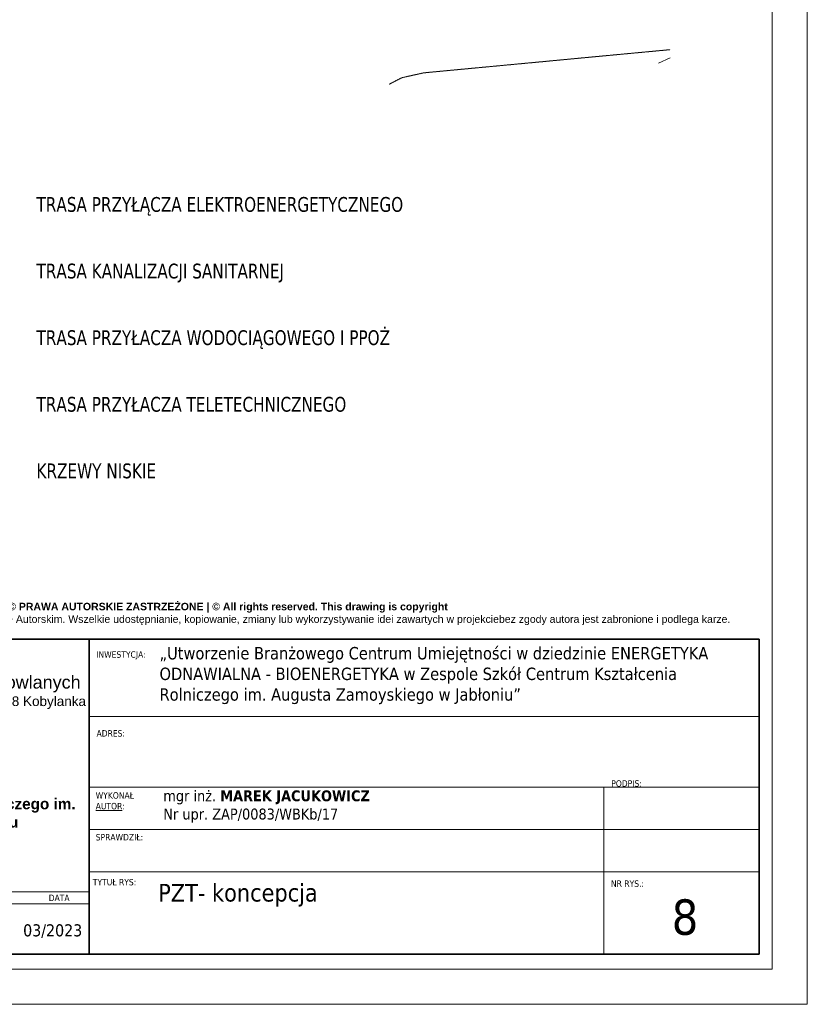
# Model space of a CAD drawing. Header units: metres. Extents: x 8472212 to 8494180, y 5728195 to 5779639.
# Tile 97 of 106: x 8484855 to 8490458, y 5756003 to 5763011. Entities that reach past the tile are written whole.
import ezdxf

# ---------------------------------------------------------------- set-up
doc = ezdxf.new("R2010")
doc.units = ezdxf.units.M
doc.header["$MEASUREMENT"] = 0
doc.linetypes.add('1', pattern=[0])
doc.linetypes.add('2_KTPL01', pattern=[4, 3, -1])
for name, color, linetype, lineweight in [('!opisy', 255, 'CONTINUOUS', 9), ('0A_MJ_tabelka', 252, 'CONTINUOUS', 5), ('0A_NIEwidoczne', 222, 'CONTINUOUS', 0), ('KRZYZE_L_0', 7, '1', 18), ('KTPL_L_0', 7, '2_KTPL01', 18), ('PZT OPISY', 7, 'CONTINUOUS', 15)]:
    doc.layers.add(name, color=color, linetype=linetype, lineweight=lineweight)
doc.styles.add('#MJ_Opis_Styl', font='tahoma.ttf', dxfattribs={"height": 10})
doc.styles.add('arial', font='arial.ttf')
doc.styles.get("Standard").update_dxf_attribs({"font": 'Simplex.SHX', "width": 0.75})

# ---------------------------------------------------------------- blocks, each defined once
blk = doc.blocks.new('asdawqddasdasd')
at = {"layer": 'KRZYZE_L_0', "color": 252, "linetype": '1', "true_color": 0x939592, "transparency": 33554559}
blk.add_line((8446444.1, 5731679.7), (8446444.1, 5731770.8), dxfattribs=at)
at = {"layer": 'KTPL_L_0', "color": 252, "linetype": '2_KTPL01', "true_color": 0x939592, "transparency": 33554559}
for p, q in [((8445828.1, 5730126.7), (8446390.1, 5731794.7)), ((8445796.1, 5729968.7), (8445828.1, 5730126.7)), ((8445801.9, 5729869), (8445796.1, 5729968.7))]:
    blk.add_line(p, q, dxfattribs=at)

msp = doc.modelspace()

# ---------------------------------------------------------------- linework, layer by layer
at = {"layer": '0A_MJ_tabelka', "color": 7}
for p, q in [((8490208, 5776752.7), (8490208, 5756252.7)), ((8490116.6, 5758602), (8490116.6, 5756360)), ((8490116.6, 5757192.9), (8490116.6, 5756360)), ((8490208, 5756252.7), (8475858, 5756252.7))]:
    msp.add_line(p, q, dxfattribs=at)
at = {"layer": '0A_MJ_tabelka', "color": 7, "lineweight": 35}
for p, q in [((8490116.6, 5758602), (8482564.7, 5758602)), ((8490116.6, 5758602), (8490116.6, 5756360)), ((8482564.7, 5756360), (8490116.6, 5756360))]:
    msp.add_line(p, q, dxfattribs=at)
at = {"layer": '0A_MJ_tabelka', "color": 7, "linetype": 'Continuous'}
for p, q in [((8485349, 5758052.1), (8490116.6, 5758052.1)), ((8485349, 5757547.3), (8490116.6, 5757547.3)), ((8489010.7, 5757547.3), (8489010.7, 5756360)), ((8485349, 5757246.6), (8490116.6, 5757246.6)), ((8485349, 5756945.8), (8490116.6, 5756945.8)), ((8482564.7, 5756803.4), (8485349, 5756803.4)), ((8482564.7, 5756716.7), (8485349, 5756716.7))]:
    msp.add_line(p, q, dxfattribs=at)
at = {"layer": '0A_MJ_tabelka', "color": 7, "lineweight": 35}
for points in [[(8485349, 5758602, 11.4, 11.4, 0), (8482564.7, 5758602, 11.4, 11.4, 0), (8482564.7, 5757783.5, 0, 0, 0), (8485349, 5757783.5, 11.4, 11.4, 0)], [(8485349, 5758602, 11.4, 11.4, 0), (8485349, 5756360, 0, 0, 0)]]:
    msp.add_lwpolyline(points, format="xyseb", dxfattribs=at)
at = {"layer": '0A_MJ_tabelka', "color": 7, "lineweight": 35, "const_width": 11.4}
msp.add_lwpolyline([(8485349, 5758267.1), (8485349, 5758267.1)], dxfattribs=at)
at = {"layer": '0A_NIEwidoczne', "lineweight": 0}
for p, q in [((8490458, 5777002.7), (8490458, 5756002.7)), ((8490458, 5756002.7), (8475608, 5756002.7))]:
    msp.add_line(p, q, dxfattribs=at)

# ---------------------------------------------------------------- block references
at = {"layer": '!opisy', "linetype": 'Continuous', "rotation": 294}
msp.add_blockref('asdawqddasdasd', (-182229.2, 11147627.8), dxfattribs=at)

# ---------------------------------------------------------------- texts
at = {"layer": '0A_MJ_tabelka', "color": 7, "style": 'arial'}
for s, height, p in [('Obsługa Inwestycji Budowlanych', 91.538, (8483426.4, 5758249.8)), ('Długa 16G Zieleniewo, 73-108 Kobylanka', 68.654, (8483556.7, 5758125.6))]:
    msp.add_text(s, height=height, dxfattribs=at).set_placement(p)
at = {"layer": '0A_MJ_tabelka', "color": 7, "attachment_point": 2, "line_spacing_factor": 1.004016, "style": 'arial'}
for s, insert, char_height, width in [('{\\fArial|b1|i0|c238|p34;© PRAWA AUTORSKIE ZASTRZEŻONE | © All rights reserved. This drawing is copyright\\P}Projekt ten chroniony jest prawem zgodnie z Ustawą o Prawie Autorskim. Wszelkie udostępnianie, kopiowanie, zmiany lub wykorzystywanie idei zawartych w projekciebez zgody autora jest zabronione i podlega karze.', (8486336.9, 5758860.5), 53.3973, 7299.795), ('{\\fArial|b1|i0|c238|p34;Zespół Szkół Centrum Kształcenia Rolniczego im. Augusta Zamoyskiego w Jabłoniu\\P}ul. A. Zamoyskiego 4\\P21-205 Jabłoń', (8483969.4, 5757468.5), 77.8048, 2575.287)]:
    msp.add_mtext(s, dxfattribs=dict(at, insert=insert, char_height=char_height, width=width))
at = {"layer": '0A_MJ_tabelka', "color": 7, "attachment_point": 1}
for s, insert, char_height, width, style in [('„Utworzenie Branżowego Centrum Umiejętności w dziedzinie ENERGETYKA ODNAWIALNA - BIOENERGETYKA w Zespole Szkół Centrum Kształcenia Rolniczego im. Augusta Zamoyskiego w Jabłoniu”', (8485849.6, 5758545.8), 88.1056, 4255.221, '#MJ_Opis_Styl'), ('\\pt219.52;{\\fTahoma|b0|i0|c238|p34;INWESTYCJA:}', (8485399.5, 5758515.2), 45.769, 553.615, 'arial'), ('\\pt219.52;{\\fTahoma|b0|i0|c238|p34;ADRES:}', (8485401.6, 5757953.9), 45.769, 553.615, 'arial'), ('\\pt219.52;{\\fTahoma|b0|i0|c238|p34;PODPIS:}', (8489063.4, 5757597.3), 45.769, 813.329, 'arial'), ('\\pt3315.5;{\\fTahoma|b0|i0|c238|p34;WYKONAŁ \\P\\LAUTOR\\l:}', (8485395.6, 5757512.5), 45.769, 813.329, 'arial'), ('\\pt0;{\\fTahoma|b0|i0|c238|p34;mgr inż. \\fTahoma|b1|i0|c238|p34;MAREK JACUKOWICZ\\P\\fTahoma|b0|i0|c238|p34;Nr upr. ZAP/0083/WBKb/17}', (8485876.7, 5757525.5), 77.805, 1867.932, 'arial'), ('\\pt464.858;{\\fTahoma|b0|i0|c238|p34;SPRAWDZIŁ:}', (8485395.6, 5757214.9), 45.769, 813.329, 'arial'), ('\\pt131.712;{\\fTahoma|b0|i0|c238|p34;TYTUŁ RYS:}', (8485375.3, 5756894.9), 45.769, 553.615, 'arial'), ('\\pl12.587;PZT- koncepcja', (8485827.8, 5756860), 125.865, 3211.751, '#MJ_Opis_Styl'), ('\\pt219.52;{\\fTahoma|b0|i0|c238|p34;NR RYS.:}', (8489061.2, 5756884.4), 45.769, 813.329, 'arial')]:
    msp.add_mtext(s, dxfattribs=dict(at, insert=insert, char_height=char_height, width=width, style=style))
at = {"layer": '0A_MJ_tabelka', "color": 7, "insert": (8485061.4, 5756783.4), "char_height": 45.769, "attachment_point": 1, "style": 'arial'}
msp.add_mtext('\\pt10.9758;{\\fTahoma|b0|i0|c238|p34;DATA}', dxfattribs=at)
at = {"layer": '0A_MJ_tabelka', "color": 7, "attachment_point": 2, "line_spacing_factor": 1.004016, "style": 'arial'}
for s, insert, char_height in [('{\\fTahoma|b0|i0|c238|p34;8}', (8489588, 5756749.4), 251.73), ('{\\fTahoma|b0|i0|c238|p34;03/2023}', (8485089.8, 5756572.2), 85.817)]:
    msp.add_mtext(s, dxfattribs=dict(at, insert=insert, char_height=char_height))
at = {"layer": 'PZT OPISY', "char_height": 105.3, "attachment_point": 1}
for s, insert in [('{\\fVerdana|b0|i0|c238|p34;TRASA PRZYŁĄCZA ELEKTROENERGETYCZNEGO}', (8484974.5, 5761748.4)), ('{\\fVerdana|b0|i0|c238|p34;TRASA KANALIZACJI SANITARNEJ}', (8484974.5, 5761274.3)), ('{\\fVerdana|b0|i0|c238|p34;TRASA PRZYŁACZA WODOCIĄGOWEGO I PPOŻ}', (8484974.5, 5760800.2)), ('{\\fVerdana|b0|i0|c238|p34;TRASA PRZYŁACZA TELETECHNICZNEGO}', (8484974.5, 5760326.1)), ('{\\fVerdana|b0|i0|c238|p34;KRZEWY NISKIE}', (8484974.5, 5759852))]:
    msp.add_mtext_dynamic_manual_height_columns(s, width=7464.733, gutter_width=250, heights=[0], dxfattribs=dict(at, insert=insert))

doc.saveas('drawing.dxf')
